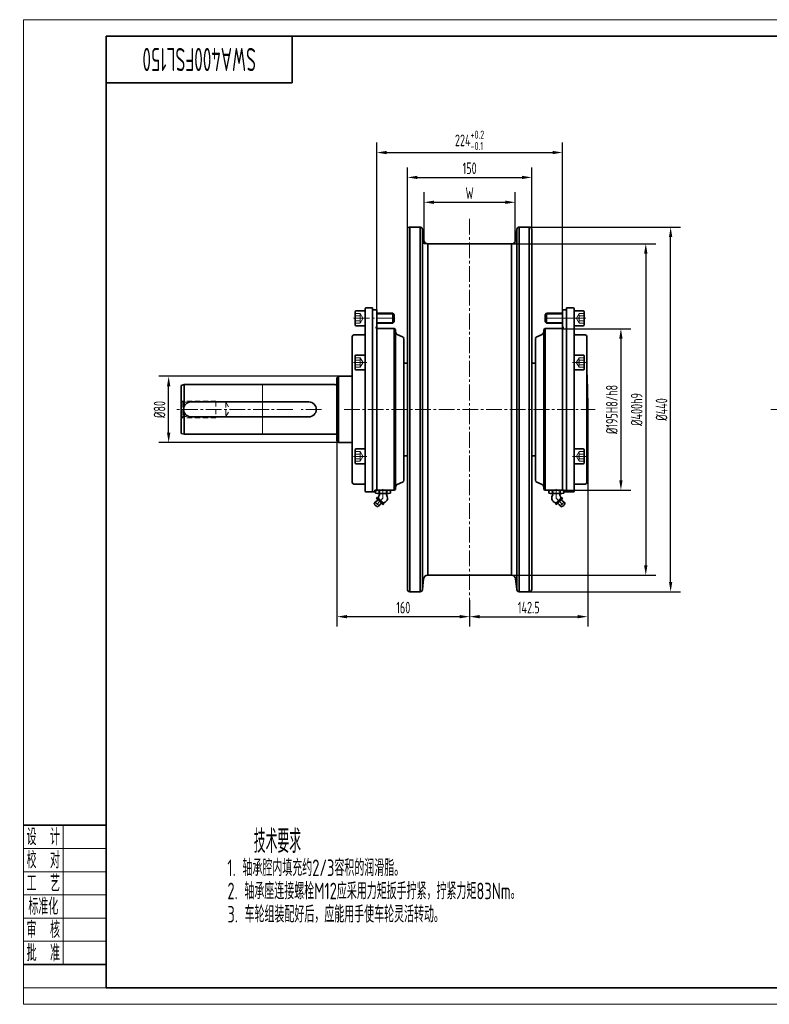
# Model space of a CAD drawing. Header units: millimetres. Extents: x -4 to 1827, y 0 to 1188.
# Tile 1 of 2: x -4 to 900, y 0 to 1188. Entities that reach past the tile are written whole.
import ezdxf
from ezdxf.enums import TextEntityAlignment as Align

# ---------------------------------------------------------------- set-up
doc = ezdxf.new("R2010")
doc.units = ezdxf.units.MM
doc.linetypes.add('CENTER2', pattern=[28.575, 19.05, -3.175, 3.175, -3.175])
doc.linetypes.add('DASHED2', pattern=[9.525, 6.35, -3.175])
doc.layers.get('Defpoints').update_dxf_attribs({"lineweight": 18})
for name, color, linetype, lineweight in [('01.1', 1, 'Continuous', 18), ('01.2', 7, 'Continuous', 35), ('01.T', 3, 'Continuous', 18), ('02.1', 2, 'DASHED2', 18), ('04.1', 4, 'CENTER2', 18)]:
    doc.layers.add(name, color=color, linetype=linetype, lineweight=lineweight)
doc.styles.get("Standard").update_dxf_attribs({"font": 'isocp.shx', "width": 0.707, "bigfont": 'gbcbig.shx'})
doc.dimstyles.new('Tech_4', dxfattribs={"dimscale": 4, "dimtxt": 3.5, "dimasz": 3, "dimexe": 3, "dimexo": 0, "dimgap": 1, "dimtad": 1, "dimdec": 3, "dimdsep": 46, "dimtxsty": 'Standard', "dimcen": 0, "dimclrd": 1, "dimclre": 1, "dimclrt": 3, "dimazin": 2, "dimtfac": 1, "dimtdec": 3, "dimtmove": 0, "dimatfit": 0, "dimfxl": 0, "dimarcsym": 0})

# ---------------------------------------------------------------- blocks, each defined once
blk = doc.blocks.new('A$C378E2D00')
at = {"layer": '01.1'}
for p, q in [((0, 297), (0, 0)), ((420, 297), (0, 297)), ((420, 0), (420, 297)), ((12, 54), (12, 12)), ((25, 47), (0, 47)), ((25, 40), (0, 40)), ((25, 33), (0, 33)), ((25, 26), (0, 26)), ((25, 19), (0, 19)), ((25, 5), (0, 5)), ((0, 0), (420, 0))]:
    blk.add_line(p, q, dxfattribs=at)
at = {"layer": '01.2'}
for p, q in [((415, 292), (25, 292)), ((25, 292), (25, 5)), ((81, 292), (81, 278)), ((415, 5), (415, 292)), ((81, 278), (25, 278)), ((25, 54), (0, 54)), ((25, 12), (0, 12)), ((25, 5), (415, 5))]:
    blk.add_line(p, q, dxfattribs=at)
at = {"layer": '01.T', "width": 0.707}
for s, p in [('设  计', (6, 50.5)), ('校  对', (6, 43.5)), ('工  艺', (6, 36.5)), ('标准化', (6, 29.5)), ('审  核', (6, 22.5)), ('批  准', (6, 15.5))]:
    blk.add_text(s, height=5, dxfattribs=at).set_placement(p, align=Align.MIDDLE_CENTER)
blk = doc.blocks.new('*D114')
at = {"layer": '01.1', "color": 1, "lineweight": -2}
for p, q in [((583.7, 917.7), (762.7, 917.7)), ((750.7, 905.7), (750.7, 529.7)), ((583.7, 517.7), (762.7, 517.7))]:
    blk.add_line(p, q, dxfattribs=at)
at = {"layer": '01.1', "color": 1}
for points in [[(748.7, 905.7), (752.7, 905.7), (750.7, 917.7)], [(748.7, 529.7), (752.7, 529.7), (750.7, 517.7)]]:
    blk.add_solid(points, dxfattribs=at)
at = {"layer": 'Defpoints', "color": 0}
for p in [(583.7, 917.7), (583.7, 517.7), (750.7, 517.7)]:
    blk.add_point(p, dxfattribs=at)
at = {"layer": '01.1', "color": 3, "insert": (739.7, 717.7), "char_height": 14, "attachment_point": 5, "rotation": 90}
blk.add_mtext('%%c400h9', dxfattribs=at)
blk = doc.blocks.new('*D115')
at = {"layer": '01.1', "color": 1, "lineweight": -2}
for p, q in [((605.2, 937.7), (792.7, 937.7)), ((780.7, 509.7), (780.7, 925.7)), ((605.2, 497.7), (792.7, 497.7))]:
    blk.add_line(p, q, dxfattribs=at)
at = {"layer": '01.1', "color": 1}
for points in [[(778.7, 925.7), (782.7, 925.7), (780.7, 937.7)], [(778.7, 509.7), (782.7, 509.7), (780.7, 497.7)]]:
    blk.add_solid(points, dxfattribs=at)
at = {"layer": 'Defpoints', "color": 0}
for p in [(605.2, 937.7), (780.7, 937.7), (605.2, 497.7)]:
    blk.add_point(p, dxfattribs=at)
at = {"layer": '01.1', "color": 3, "insert": (769.7, 717.7), "char_height": 14, "attachment_point": 5, "rotation": 90}
blk.add_mtext('%%c440', dxfattribs=at)
blk = doc.blocks.new('*D116')
at = {"layer": '01.1', "color": 1, "lineweight": -2}
for p, q in [((463.2, 934.7), (463.2, 1009.7)), ((613.2, 934.7), (613.2, 1009.7)), ((475.2, 997.7), (601.2, 997.7))]:
    blk.add_line(p, q, dxfattribs=at)
at = {"layer": '01.1', "color": 1}
for points in [[(475.2, 999.7), (475.2, 995.7), (463.2, 997.7)], [(601.2, 999.7), (601.2, 995.7), (613.2, 997.7)]]:
    blk.add_solid(points, dxfattribs=at)
at = {"layer": 'Defpoints', "color": 0}
for p in [(613.2, 997.7), (463.2, 934.7), (613.2, 934.7)]:
    blk.add_point(p, dxfattribs=at)
at = {"layer": '01.1', "color": 3, "insert": (538.2, 1008.7), "char_height": 14, "attachment_point": 5}
blk.add_mtext('150', dxfattribs=at)
blk = doc.blocks.new('*D117')
at = {"layer": '01.1', "color": 1, "lineweight": -2}
for p, q in [((483.2, 917.7), (483.2, 979.7)), ((593.2, 917.7), (593.2, 979.7)), ((495.2, 967.7), (581.2, 967.7))]:
    blk.add_line(p, q, dxfattribs=at)
at = {"layer": '01.1', "color": 1}
for points in [[(495.2, 969.7), (495.2, 965.7), (483.2, 967.7)], [(581.2, 969.7), (581.2, 965.7), (593.2, 967.7)]]:
    blk.add_solid(points, dxfattribs=at)
at = {"layer": 'Defpoints', "color": 0}
for p in [(593.2, 967.7), (483.2, 917.7), (593.2, 917.7)]:
    blk.add_point(p, dxfattribs=at)
at = {"layer": '01.1', "color": 3, "insert": (538.2, 978.7), "char_height": 14, "attachment_point": 5}
blk.add_mtext('W', dxfattribs=at)
blk = doc.blocks.new('*D118')
at = {"layer": '01.1', "color": 1, "lineweight": -2}
for p, q in [((426.2, 837.7), (426.2, 1039.7)), ((650.2, 837.7), (650.2, 1039.7)), ((438.2, 1027.7), (638.2, 1027.7))]:
    blk.add_line(p, q, dxfattribs=at)
at = {"layer": '01.1', "color": 1}
for points in [[(438.2, 1029.7), (438.2, 1025.7), (426.2, 1027.7)], [(638.2, 1029.7), (638.2, 1025.7), (650.2, 1027.7)]]:
    blk.add_solid(points, dxfattribs=at)
at = {"layer": 'Defpoints', "color": 0}
for p in [(650.2, 1027.7), (426.2, 837.7), (650.2, 837.7)]:
    blk.add_point(p, dxfattribs=at)
at = {"layer": '01.1', "color": 3, "insert": (538.2, 1042.4), "char_height": 14, "attachment_point": 5}
blk.add_mtext('\\A1;224{\\H0.7x;\\S+0.2^ -0.1;}', dxfattribs=at)
blk = doc.blocks.new('*D119')
at = {"layer": '01.1', "color": 1, "lineweight": -2}
for p, q in [((680.7, 717.7), (680.7, 455.7)), ((538.2, 487.7), (538.2, 455.7)), ((550.2, 467.7), (668.7, 467.7))]:
    blk.add_line(p, q, dxfattribs=at)
at = {"layer": '01.1', "color": 1}
for points in [[(550.2, 469.7), (550.2, 465.7), (538.2, 467.7)], [(668.7, 469.7), (668.7, 465.7), (680.7, 467.7)]]:
    blk.add_solid(points, dxfattribs=at)
at = {"layer": 'Defpoints', "color": 0}
for p in [(680.7, 717.7), (538.2, 487.7), (680.7, 467.7)]:
    blk.add_point(p, dxfattribs=at)
at = {"layer": '01.1', "color": 3, "insert": (609.5, 478.7), "char_height": 14, "attachment_point": 5}
blk.add_mtext('142.5', dxfattribs=at)
blk = doc.blocks.new('A$C4957782E')
at = {"layer": '01.1'}
for p, q in [((-55.5, 204.5), (-55, 200)), ((55.5, 204.5), (55, 200)), ((-50.5, 200), (-55, 200)), ((50.5, 200), (55, 200)), ((-91.8, 115.1), (-112, 115.1)), ((91.8, 115.1), (112, 115.1)), ((-91.8, 104.9), (-112, 104.9)), ((91.8, 104.9), (112, 104.9)), ((-250, 30), (-250, -30))]:
    blk.add_line(p, q, dxfattribs=at)
blk.add_arc((593.4, 0), 10, 345.0303, 254.3697, dxfattribs=at)
at = {"layer": '01.2'}
for p, q in [((-75, 217), (-75, -217)), ((-72, 220), (-72, -220)), ((-72, 220), (-59.8, 220)), ((-59.8, 220), (-59.8, -220)), ((-56.8, 217.3), (-56.8, -217.3)), ((-55.5, 204.5), (-56.8, 217.3)), ((55.5, 204.5), (56.8, 217.3)), ((56.8, 217.3), (56.8, -217.3)), ((59.8, 220), (59.8, -220)), ((72, 220), (59.8, 220)), ((72, 220), (72, -220)), ((75, 217), (75, -217)), ((-50.5, 200), (-50.5, -200)), ((-50.5, 200), (50.5, 200)), ((50.5, 200), (50.5, -200)), ((-137, 119), (-126, 119)), ((-126, 121.5), (-126, -98.5)), ((-126, 119), (-126, 101)), ((-125, 122.5), (-117, 122.5)), ((-117, 122.5), (-117, -99.5)), ((-116.5, 120), (-112, 120)), ((-112, 120), (-112, -97.5)), ((112, 120), (112, -97.5)), ((116.5, 120), (112, 120)), ((125, 122.5), (117, 122.5)), ((117, 122.5), (117, -99.5)), ((126, 121.5), (126, -98.5)), ((126, 119), (126, 101)), ((137, 119), (126, 119)), ((-138, 118), (-138, 102)), ((-92.8, 116), (-112, 116)), ((-91, 114.2), (-92.8, 116)), ((-92.8, 116), (-92.8, 104)), ((-91, 114.2), (-91, 105.7)), ((91, 114.2), (92.8, 116)), ((91, 114.2), (91, 105.7)), ((92.8, 116), (92.8, 104)), ((92.8, 116), (112, 116)), ((138, 118), (138, 102)), ((-137, 101), (-126, 101)), ((-112.7, 98.7), (-112, 99.9)), ((-92.8, 104), (-112, 104)), ((-112, 97.5), (-91, 97.5)), ((-91, 105.7), (-92.8, 104)), ((-91, -97.5), (-91, 97.5)), ((-91, 97.5), (-89.5, 96.6)), ((-89.5, 96.6), (-89.5, -96.6)), ((91, 97.5), (89.5, 96.6)), ((89.5, 96.6), (89.5, -96.6)), ((91, 105.7), (92.8, 104)), ((91, -97.5), (91, 97.5)), ((112, 97.5), (91, 97.5)), ((92.8, 104), (112, 104)), ((112.7, 98.7), (112, 99.9)), ((137, 101), (126, 101)), ((533.7, 99), (531.1, 94.4)), ((539.4, 99.3), (534, 99.2)), ((542.5, 94.6), (539.7, 99.1)), ((644.4, 94.6), (647.2, 99.1)), ((647.5, 99.3), (652.9, 99.2)), ((653.2, 99), (655.8, 94.4)), ((-141.5, -88), (-141.5, 88)), ((-127.5, 90), (-139.5, 90)), ((-81, 87.6), (-87.3, 90.5)), ((-79.5, 85.4), (-79.5, -85.4)), ((79.5, 85.4), (79.5, -85.4)), ((81, 87.6), (87.3, 90.5)), ((127.5, 90), (139.5, 90)), ((141.5, -88), (141.5, 88)), ((531.1, 94), (533.9, 89.4)), ((534.2, 89.2), (539.5, 89.3)), ((539.9, 89.5), (542.5, 94.2)), ((647, 89.5), (644.4, 94.2)), ((652.7, 89.2), (647.3, 89.3)), ((655.8, 94), (653, 89.4)), ((-138, 64.7), (-138, 48.7)), ((-137, 65.7), (-126, 65.7)), ((-126, 65.7), (-126, 47.7)), ((137, 65.7), (126, 65.7)), ((126, 65.7), (126, 47.7)), ((138, 64.7), (138, 48.7)), ((494.1, 54.1), (494.2, 59.4)), ((494.4, 59.7), (499.1, 62.3)), ((499.4, 62.3), (504, 59.6)), ((687.4, 62.3), (682.9, 59.6)), ((692.5, 59.7), (687.8, 62.3)), ((692.8, 54.1), (692.7, 59.4)), ((-137, 47.7), (-126, 47.7)), ((-79.5, 56), (-75, 56)), ((79.5, 56), (75, 56)), ((137, 47.7), (126, 47.7)), ((498.9, 51), (494.3, 53.7)), ((503.9, 53.6), (499.3, 51)), ((504.2, 59.2), (504.1, 53.9)), ((682.7, 59.2), (682.8, 53.9)), ((683, 53.6), (687.6, 51)), ((688, 51), (692.6, 53.7)), ((-160, 38), (-158, 40)), ((-160, 38), (-160, 31.8)), ((-158, 40), (-158, -40)), ((-141.5, 40), (-158, 40)), ((485.4, 45), (485.4, 35.3)), ((-344.5, 30), (-348, 29.1)), ((-348, 29.1), (-348, -29.1)), ((-344.5, 30), (-344.5, 3)), ((-162.5, 30), (-344.5, 30)), ((-162.5, 30), (-161.5, 29.7)), ((-160.4, 29.7), (-161.3, 29.7)), ((-160, 31.8), (-159.8, 30.4)), ((-160, 29.9), (-160, -29.9)), ((-159.8, 30.4), (-159.8, 30.3)), ((-194, 9), (-336, 9)), ((479.5, 4.8), (478.9, 3.2)), ((483.1, 5), (479.9, 5)), ((483.1, 5), (483.6, 5)), ((483.9, 4.9), (483.5, 4.8)), ((485.7, 0.3), (483.5, 4.8)), ((486.3, 0.3), (484.1, 4.8)), ((490.9, 5), (490.9, -5)), ((494.1, 8), (491.7, 8)), ((494.9, 5), (494.9, -5)), ((-344.5, -3), (-344.5, -30)), ((-336, -9), (-194, -9)), ((478.9, -3.2), (479.5, -4.7)), ((479.9, -5), (483.1, -5)), ((483.1, -5), (483.6, -5)), ((483.5, -4.7), (485.7, -0.2)), ((483.9, -4.9), (483.5, -4.8)), ((484.1, -4.7), (486.3, -0.2)), ((494.1, -8), (491.7, -8)), ((-344.5, -30), (-348, -29.1)), ((-162.5, -30), (-344.5, -30)), ((-162.5, -30), (-161.5, -29.7)), ((-160.4, -29.7), (-161.3, -29.7)), ((-160, -31.8), (-159.8, -30.4)), ((-160, -31.8), (-160, -38)), ((-159.8, -30.4), (-159.8, -30.3)), ((-158, -40), (-160, -38)), ((-141.5, -40), (-158, -40)), ((-138, -48.7), (-138, -64.7)), ((-137, -47.7), (-126, -47.7)), ((-126, -47.7), (-126, -65.7)), ((-79.5, -56), (-75, -56)), ((79.5, -56), (75, -56)), ((126, -47.7), (126, -65.7)), ((137, -47.7), (126, -47.7)), ((138, -48.7), (138, -64.7)), ((682.7, -59.2), (682.8, -53.9)), ((683, -53.6), (687.6, -51)), ((688, -51), (692.6, -53.7)), ((692.8, -54.1), (692.7, -59.4)), ((-137, -65.7), (-126, -65.7)), ((137, -65.7), (126, -65.7)), ((687.4, -62.3), (682.9, -59.6)), ((692.5, -59.7), (687.8, -62.3)), ((-127.5, -90), (-139.5, -90)), ((-81, -87.6), (-87.3, -90.5)), ((81, -87.6), (87.3, -90.5)), ((127.5, -90), (139.5, -90)), ((647, -89.5), (644.4, -94.2)), ((644.4, -94.6), (647.2, -99.1)), ((652.7, -89.2), (647.3, -89.3)), ((655.8, -94), (653, -89.4)), ((653.2, -99), (655.8, -94.4)), ((-125, -99.5), (-114.5, -99.5)), ((-114.5, -99.5), (-114.5, -98)), ((-114, -97.5), (-91, -97.5)), ((-111.3, -97.5), (-113.5, -98.1)), ((-113.5, -100.9), (-113.5, -98.1)), ((-111.3, -101.5), (-113.5, -100.9)), ((-111.6, -106.1), (-112.2, -106.6)), ((-111.4, -107.9), (-112.2, -106.6)), ((-110.4, -106.8), (-111.6, -106.1)), ((-97.7, -97.5), (-111.3, -97.5)), ((-97.7, -101.5), (-111.3, -101.5)), ((-110.4, -106.8), (-104.3, -112.9)), ((-109.1, -98.2), (-109.1, -100.8)), ((-99.9, -100.8), (-99.9, -98.2)), ((-97.7, -97.5), (-95.5, -98.1)), ((-97.7, -101.5), (-95.5, -100.9)), ((-95.5, -100.9), (-95.5, -98.1)), ((-91, -97.5), (-89.5, -96.6)), ((91, -97.5), (89.5, -96.6)), ((114, -97.5), (91, -97.5)), ((97.7, -97.5), (95.5, -98.1)), ((95.5, -100.9), (95.5, -98.1)), ((97.7, -101.5), (95.5, -100.9)), ((97.7, -97.5), (111.3, -97.5)), ((97.7, -101.5), (111.3, -101.5)), ((99.9, -100.8), (99.9, -98.2)), ((110.4, -106.8), (104.3, -112.9)), ((109.1, -98.2), (109.1, -100.8)), ((110.4, -106.8), (111.6, -106.1)), ((111.3, -97.5), (113.5, -98.1)), ((111.3, -101.5), (113.5, -100.9)), ((111.4, -107.9), (112.2, -106.6)), ((111.6, -106.1), (112.2, -106.6)), ((113.5, -100.9), (113.5, -98.1)), ((114.5, -99.5), (114.5, -98)), ((125, -99.5), (114.5, -99.5)), ((647.5, -99.3), (652.9, -99.2)), ((-115, -114.1), (-114.7, -113.1)), ((-111.6, -117.5), (-115, -114.1)), ((-109.2, -116.4), (-113.9, -111.7)), ((-111.6, -117.5), (-110.6, -117.2)), ((-111.4, -107.9), (-105.4, -113.9)), ((-109.7, -108.1), (-110.1, -108.5)), ((-105.6, -112.2), (-106, -112.6)), ((-105.4, -113.9), (-104.1, -114.7)), ((-104.3, -112.9), (-103.6, -114.1)), ((-103.6, -114.1), (-104.1, -114.7)), ((104.3, -112.9), (103.6, -114.1)), ((103.6, -114.1), (104.1, -114.7)), ((105.4, -113.9), (104.1, -114.7)), ((111.4, -107.9), (105.4, -113.9)), ((105.6, -112.2), (106, -112.6)), ((109.2, -116.4), (113.9, -111.7)), ((109.7, -108.1), (110.1, -108.5)), ((111.6, -117.5), (110.6, -117.2)), ((111.6, -117.5), (115, -114.1)), ((115, -114.1), (114.7, -113.1)), ((638.5, -108), (628.7, -108)), ((-50.5, -200), (50.5, -200)), ((-55.5, -204.5), (-56.8, -217.3)), ((55.5, -204.5), (56.8, -217.3)), ((-72, -220), (-59.8, -220)), ((72, -220), (59.8, -220))]:
    blk.add_line(p, q, dxfattribs=at)
for centre, radius in [((593.4, 0), 220), ((593.4, 0), 203.4), ((593.4, 0), 202.5), ((593.4, 0), 201.6), ((593.4, 0), 173), ((593.4, 0), 169.5), ((536.8, 94.3), 9), ((536.8, 94.3), 5.71), ((650.1, 94.3), 9), ((650.1, 94.3), 5.71), ((593.4, 0), 90), ((593.4, 0), 82.5), ((593.4, 0), 72), ((499.2, 56.7), 9), ((499.2, 56.7), 5.71), ((687.7, 56.7), 9), ((687.7, 56.7), 5.71), ((593.4, 0), 40), ((593.4, 0), 38), ((593.4, 0), 30), ((593.4, 0), 29.1), ((593.4, 0), 8.65), ((687.7, -56.7), 9), ((687.7, -56.7), 5.71), ((650.1, -94.3), 9), ((650.1, -94.3), 5.71)]:
    blk.add_circle(centre, radius, dxfattribs=at)
for centre, radius, start, end in [((-72, 217), 3, 90, 180), ((-59.8, 217), 3, 6, 90), ((59.8, 217), 3, 90, 174), ((72, 217), 3, 0, 90), ((-50.5, 205), 5, 186, 270), ((50.5, 205), 5, 270, 354), ((-137, 118), 1, 90, 180), ((-125, 121.5), 1, 90, 180), ((-116.5, 120.5), 0.5, 180, 270), ((116.5, 120.5), 0.5, 270, 0), ((125, 121.5), 1, 0, 90), ((137, 118), 1, 0, 90), ((540.5, 86), 21.8, 76.9853, 166.2812), ((593.4, 0), 117.5, 65.8461, 114.1539), ((549.3, 95.3), 12.6, 19.0863, 108.4087), ((637.6, 95.3), 12.6, 71.5913, 160.9137), ((646.4, 86), 21.8, 13.7188, 103.0147), ((-137, 102), 1, 180, 270), ((-112, 98.3), 0.8, 150, 270), ((112, 98.3), 0.8, 270, 30), ((137, 102), 1, 270, 0), ((534, 98.9), 0.381, 91, 151), ((539.4, 99), 0.381, 31, 91), ((572.8, 102.4), 12, 194.5324, 285.852), ((614.1, 102.4), 12, 254.148, 345.4676), ((647.5, 99), 0.381, 89, 149), ((652.8, 98.9), 0.381, 29, 89), ((678.3, 84.9), 20, 314.3814, 135.6186), ((-139.5, 88), 2, 90, 180), ((-127.5, 91.5), 1.5, 270, 0), ((-85, 94.5), 4.61, 191.6814, 240.2031), ((-82, 85.4), 2.46, 0.3865, 66.6444), ((82, 85.4), 2.46, 113.3556, 179.6135), ((85, 94.5), 4.61, 299.7969, 348.3186), ((127.5, 91.5), 1.5, 180, 270), ((139.5, 88), 2, 0, 90), ((593.4, 0), 117.5, 129.1126, 140.8874), ((531.5, 94.2), 0.381, 151, 211), ((534.2, 89.6), 0.381, 211, 271), ((539.5, 89.7), 0.381, 271, 331), ((542.1, 94.4), 0.381, 331, 31), ((593.4, 0), 92.5, 79.2009, 100.7991), ((644.8, 94.4), 0.381, 149, 209), ((647.4, 89.7), 0.381, 209, 269), ((652.7, 89.6), 0.381, 269, 329), ((655.4, 94.2), 0.381, 329, 29), ((593.4, 0), 117.5, 39.1126, 50.8874), ((519.8, 44.6), 34.4, 120.6772, 179.2193), ((679.5, 53), 21.8, 346.9853, 76.2812), ((-137, 64.7), 1, 90, 180), ((137, 64.7), 1, 0, 90), ((494.6, 59.4), 0.381, 119, 179), ((499.3, 62), 0.381, 59, 119), ((503.8, 59.2), 0.381, 359, 59), ((683.1, 59.2), 0.381, 121, 181), ((687.6, 62), 0.381, 61, 121), ((692.3, 59.4), 0.381, 1, 61), ((-137, 48.7), 1, 180, 270), ((137, 48.7), 1, 270, 0), ((494.5, 54.1), 0.381, 179, 239), ((499.1, 51.3), 0.381, 239, 299), ((503.7, 53.9), 0.381, 299, 359), ((683.2, 53.9), 0.381, 181, 241), ((687.8, 51.3), 0.381, 241, 301), ((692.4, 54.1), 0.381, 301, 1), ((688.7, 44.1), 12.6, 289.0863, 18.4087), ((593.4, 0), 117.5, 335.8461, 24.1539), ((-870.5, 0), 1013, 357.4539, 2.5461), ((-161.3, 30.3), 0.6, 255, 270), ((-160.4, 30.3), 0.6, 270, 0), ((457.2, 12.8), 36.1, 358.7626, 38.5901), ((695.8, 20.6), 12, 104.5324, 195.852), ((610.9, 6.7), 117.7, 177.4087, 179.3503), ((593.4, 0), 92.5, 349.2009, 10.7991), ((-336, 0), 9, 90, 270), ((-194, 0), 9, 270, 90), ((479.9, 4.5), 0.5, 90, 150), ((485.4, 0), 5.5, 55.1501, 114.62), ((483.1, 4.5), 0.5, 30, 90), ((483.6, 4.5), 0.5, 30, 90), ((489.4, 5.7), 1.5, 235.1501, 360), ((500.9, 4), 10, 156.4218, 203.5782), ((500.9, -4), 10, 156.4218, 203.5782), ((484.9, 4), 10, 336.4218, 23.5782), ((484.9, -4), 10, 336.4218, 23.5782), ((479.9, -4.5), 0.5, 210, 270), ((485.4, 0), 5.5, 245.38, 304.8499), ((483.1, -4.5), 0.5, 270, 330), ((483.6, -4.5), 0.5, 270, 330), ((489.4, -5.7), 1.5, 360, 124.8499), ((610.9, 6.7), 117.7, 187.0996, 221.2718), ((695.8, -20.6), 12, 164.148, 255.4676), ((-161.3, -30.3), 0.6, 90, 105), ((-160.4, -30.3), 0.6, 360, 90), ((688.7, -44.1), 12.6, 341.5913, 70.9137), ((-137, -48.7), 1, 90, 180), ((137, -48.7), 1, 0, 90), ((683.1, -59.2), 0.381, 179, 239), ((683.2, -53.9), 0.381, 119, 179), ((679.5, -53), 21.8, 283.7188, 13.0147), ((687.8, -51.3), 0.381, 59, 119), ((692.4, -54.1), 0.381, 359, 59), ((-137, -64.7), 1, 180, 270), ((137, -64.7), 1, 270, 0), ((508.6, -84.9), 20, 52.9386, 37.0614), ((600.1, 17.5), 117.7, 228.7282, 272.5913), ((687.6, -62), 0.381, 239, 299), ((692.3, -59.4), 0.381, 299, 359), ((593.4, 0), 117.5, 309.1126, 320.8874), ((-139.5, -88), 2, 180, 270), ((-127.5, -91.5), 1.5, 0, 90), ((-85, -94.5), 4.61, 119.7969, 168.3186), ((-82, -85.4), 2.46, 293.3556, 359.6135), ((82, -85.4), 2.46, 180.3865, 246.6444), ((85, -94.5), 4.61, 11.6814, 60.2031), ((127.5, -91.5), 1.5, 90, 180), ((139.5, -88), 2, 270, 0), ((638, -73.6), 34.4, 270.7807, 329.3228), ((644.8, -94.4), 0.381, 151, 211), ((647.4, -89.7), 0.381, 91, 151), ((652.7, -89.6), 0.381, 31, 91), ((655.4, -94.2), 0.381, 331, 31), ((-125, -98.5), 1, 180, 270), ((-114, -98), 0.5, 90, 180), ((-111.3, -101.2), 3.66, 53.2387, 90), ((-111.3, -97.8), 3.66, 270, 306.7613), ((-112, -108.4), 2.31, 7.5956, 45), ((-110.2, -103), 1.5, 325.1501, 90), ((-104.5, -107), 5.5, 145.1501, 181.6582), ((-104.5, -112.5), 15, 72.0661, 107.9339), ((-104.5, -86.5), 15, 252.0661, 287.9339), ((-104.5, -107), 5.5, 268.3418, 34.8499), ((-98.8, -103), 1.5, 90, 214.8499), ((-97.7, -101.2), 3.66, 90, 126.7613), ((-97.7, -97.8), 3.66, 233.2387, 270), ((97.7, -101.2), 3.66, 53.2387, 90), ((97.7, -97.8), 3.66, 270, 306.7613), ((98.8, -103), 1.5, 325.1501, 90), ((104.5, -107), 5.5, 145.1501, 271.6582), ((104.5, -112.5), 15, 72.0661, 107.9339), ((104.5, -86.5), 15, 252.0661, 287.9339), ((110.2, -103), 1.5, 90, 214.8499), ((104.5, -107), 5.5, 358.3418, 34.8499), ((111.3, -101.2), 3.66, 90, 126.7613), ((111.3, -97.8), 3.66, 233.2387, 270), ((112, -108.4), 2.31, 135, 172.4044), ((114, -98), 0.5, 0, 90), ((125, -98.5), 1, 270, 0), ((606.2, -136.2), 36.1, 51.4099, 91.2374), ((647.5, -99), 0.381, 211, 271), ((652.8, -98.9), 0.381, 271, 331), ((-111.5, -114), 3.3, 115.2197, 162.5), ((-115.2, -106.4), 5.17, 295.2197, 332.964), ((-109.8, -106.2), 2.31, 225, 262.4044), ((-111.5, -114), 3.3, 287.5, 334.7803), ((-102, -104.5), 9, 206.2917, 243.7083), ((-113.7, -116.2), 9, 26.2917, 63.7083), ((-103.9, -117.7), 5.17, 117.036, 154.7803), ((-103.7, -112.3), 2.31, 187.5956, 225), ((-105.9, -114.5), 2.31, 45, 82.4044), ((105.9, -114.5), 2.31, 97.5956, 135), ((103.7, -112.3), 2.31, 315, 352.4044), ((113.7, -116.2), 9, 116.2917, 153.7083), ((102, -104.5), 9, 296.2917, 333.7083), ((103.9, -117.7), 5.17, 25.2197, 62.964), ((111.5, -114), 3.3, 205.2197, 252.5), ((109.8, -106.2), 2.31, 277.5956, 315), ((115.2, -106.4), 5.17, 207.036, 244.7803), ((111.5, -114), 3.3, 17.5, 64.7803), ((-50.5, -205), 5, 90, 174), ((50.5, -205), 5, 6, 90), ((-72, -217), 3, 180, 270), ((-59.8, -217), 3, 270, 354), ((59.8, -217), 3, 186, 270), ((72, -217), 3, 270, 0)]:
    blk.add_arc(centre, radius, start, end, dxfattribs=at)
blk.add_ellipse((476.6, 0), major_axis=(0, -2.4), ratio=0.707107, dxfattribs=at)
for centre, major_axis, ratio, start_param, end_param in [((478.3, 0), (0, -3.3), 0.707107, 6.324383, 9.38358), ((481.5, 0), (0, 3.55), 0.79621, 2.509975, 6.914803)]:
    blk.add_ellipse(centre, major_axis=major_axis, ratio=ratio, start_param=start_param, end_param=end_param, dxfattribs=at)
for points in [[(476.3, 2.4), (478.4, 3.3), (480.2, 2.8), (481.3, 3), (482.1, 3.5)], [(476.3, -2.4), (478.4, -3.3), (480.2, -2.8), (481.3, -3), (482.1, -3.5)]]:
    blk.add_spline(points, degree=3, dxfattribs=at)
at = {"layer": '02.1'}
for p, q in [((-132, 115.7), (-138, 115.7)), ((-132, 112.9), (-138, 112.9)), ((-132, 107.1), (-138, 107.1)), ((-132, 115.7), (-128.7, 110)), ((-132, 104.3), (-128.7, 110)), ((132, 115.7), (128.7, 110)), ((132, 104.3), (128.7, 110)), ((132, 115.7), (138, 115.7)), ((132, 112.9), (138, 112.9)), ((132, 107.1), (138, 107.1)), ((-132, 104.3), (-138, 104.3)), ((132, 104.3), (138, 104.3)), ((-132, 62.4), (-138, 62.4)), ((-132, 59.5), (-138, 59.5)), ((-132, 62.4), (-128.7, 56.7)), ((132, 62.4), (128.7, 56.7)), ((132, 62.4), (138, 62.4)), ((132, 59.5), (138, 59.5)), ((-132, 53.8), (-138, 53.8)), ((-132, 50.9), (-138, 50.9)), ((-132, 50.9), (-128.7, 56.7)), ((132, 50.9), (128.7, 56.7)), ((132, 53.8), (138, 53.8)), ((132, 50.9), (138, 50.9)), ((-346, 8.6), (-348, 10.6)), ((-306, 10), (-347.4, 10)), ((-346, 8.6), (-346, -8.6)), ((-294, 8.6), (-346, 8.6)), ((-306, 10), (-306, -10)), ((-294, 8.6), (-289, 0)), ((-294, 8.6), (-294, -8.6)), ((-346, -8.6), (-348, -10.6)), ((-306, -10), (-347.4, -10)), ((-294, -8.6), (-346, -8.6)), ((-294, -8.6), (-289, 0)), ((-132, -50.9), (-138, -50.9)), ((-132, -53.8), (-138, -53.8)), ((-132, -50.9), (-128.7, -56.7)), ((-132, -62.4), (-128.7, -56.7)), ((132, -50.9), (128.7, -56.7)), ((132, -62.4), (128.7, -56.7)), ((132, -50.9), (138, -50.9)), ((132, -53.8), (138, -53.8)), ((-132, -59.5), (-138, -59.5)), ((-132, -62.4), (-138, -62.4)), ((132, -59.5), (138, -59.5)), ((132, -62.4), (138, -62.4))]:
    blk.add_line(p, q, dxfattribs=at)
for radius in [200, 80]:
    blk.add_circle((593.4, 0), radius, dxfattribs=at)
for centre, radius, start, end in [((-139.4, 114.3), 7.51, 349.0405, 10.9595), ((-154.7, 110), 22.8, 352.8148, 7.1852), ((-139.4, 105.7), 7.51, 349.0405, 10.9595), ((154.7, 110), 22.8, 172.8148, 187.1852), ((139.4, 114.3), 7.51, 169.0405, 190.9595), ((139.4, 105.7), 7.51, 169.0405, 190.9595), ((-139.4, 60.9), 7.51, 349.0405, 10.9595), ((-154.7, 56.7), 22.8, 352.8148, 7.1852), ((154.7, 56.7), 22.8, 172.8148, 187.1852), ((139.4, 60.9), 7.51, 169.0405, 190.9595), ((-139.4, 52.4), 7.51, 349.0405, 10.9595), ((139.4, 52.4), 7.51, 169.0405, 190.9595), ((-139.4, -52.4), 7.51, 349.0405, 10.9595), ((-154.7, -56.7), 22.8, 352.8148, 7.1852), ((154.7, -56.7), 22.8, 172.8148, 187.1852), ((139.4, -52.4), 7.51, 169.0405, 190.9595), ((-139.4, -60.9), 7.51, 349.0405, 10.9595), ((139.4, -60.9), 7.51, 169.0405, 190.9595)]:
    blk.add_arc(centre, radius, start, end, dxfattribs=at)
at = {"layer": '04.1'}
for p, q in [((0, 230), (0, -230)), ((593.4, 230), (593.4, -230)), ((593.4, 230), (593.4, -230)), ((593.4, 110.4), (593.4, 122.5)), ((-140, 110), (-89, 110)), ((140, 110), (89, 110)), ((128, 110), (110, 110)), ((527.8, 88.9), (545.8, 99.7)), ((531.4, 103.3), (542.2, 85.3)), ((659.1, 88.9), (641.1, 99.7)), ((655.5, 103.3), (644.7, 85.3)), ((699.5, 106.1), (657.1, 63.6)), ((680.1, 86.6), (506.8, -86.6)), ((680.1, -86.6), (506.8, 86.6)), ((490.2, 62.1), (508.2, 51.2)), ((504.6, 65.7), (493.8, 47.7)), ((696.7, 62.1), (678.7, 51.2)), ((682.3, 65.7), (693.1, 47.7)), ((-140, 56.7), (-124, 56.7)), ((140, 56.7), (124, 56.7)), ((-151.5, 0), (151.5, 0)), ((363.4, 0), (823.4, 0)), ((823.4, 0), (363.4, 0)), ((715.9, 0), (704, 0)), ((-213.4, 0), (-353, 0)), ((-178.7, 0), (-203.1, 0)), ((-140, -56.7), (-124, -56.7)), ((140, -56.7), (124, -56.7)), ((696.7, -62.1), (678.7, -51.2)), ((682.3, -65.7), (693.1, -47.7)), ((529.8, -63.6), (487.4, -106.1)), ((659.1, -88.9), (641.1, -99.7)), ((655.5, -103.3), (644.7, -85.3))]:
    blk.add_line(p, q, dxfattribs=at)
at = {"layer": '04.1', "ltscale": 0.2}
for p, q in [((-104.5, -107), (-104.5, -95.5)), ((104.5, -107), (104.5, -95.5)), ((-104.5, -107), (-114, -116.5)), ((104.5, -107), (114, -116.5))]:
    blk.add_line(p, q, dxfattribs=at)
at = {"layer": '04.1'}
for radius in [120, 110]:
    blk.add_circle((593.4, 0), radius, dxfattribs=at)
at = {"layer": '01.2', "width": 0.707}
for s, rotation, p in [('S', 12.5, (568.9, 97.6)), ('O', 8.3333, (575.5, 99.1)), ('V', 4.1667, (583.3, 100.1)), ('W', 355.8333, (596.7, 100.7)), ('E', 351.6667, (605.1, 100)), ('L', 348.5, (612.8, 98.8)), ('S', 282.5, (691.1, 24.6)), ('O', 278.3333, (692.5, 17.9)), ('V', 274.1667, (693.6, 10.2)), ('E', 270, (694.1, 3)), ('W', 265.8333, (694.1, -3.2)), ('L', 257.5, (692.2, -19.3)), ('E', 261.6667, (693.4, -11.6))]:
    blk.add_text(s, height=8.75, rotation=rotation, dxfattribs=at).set_placement(p)
blk.add_text('E', height=8.75, dxfattribs=at).set_placement((590.5, 100.6))
blk = doc.blocks.new('*D133')
at = {"layer": '01.1', "color": 1, "lineweight": -2}
for p, q in [((650.2, 815.2), (732.7, 815.2)), ((720.7, 803.2), (720.7, 632.2)), ((650.2, 620.2), (732.7, 620.2))]:
    blk.add_line(p, q, dxfattribs=at)
at = {"layer": '01.1', "color": 1}
for points in [[(718.7, 803.2), (722.7, 803.2), (720.7, 815.2)], [(718.7, 632.2), (722.7, 632.2), (720.7, 620.2)]]:
    blk.add_solid(points, dxfattribs=at)
at = {"layer": 'Defpoints', "color": 0}
for p in [(650.2, 815.2), (650.2, 620.2), (720.7, 620.2)]:
    blk.add_point(p, dxfattribs=at)
at = {"layer": '01.1', "color": 3, "insert": (709.7, 717.7), "char_height": 14, "attachment_point": 5, "rotation": 90}
blk.add_mtext('%%c195H8/h8', dxfattribs=at)
blk = doc.blocks.new('*D163')
at = {"layer": '01.2', "color": 1, "lineweight": -2}
for p, q in [((378.2, 679.7), (378.2, 455.7)), ((538.2, 487.7), (538.2, 455.7)), ((526.2, 467.7), (390.2, 467.7))]:
    blk.add_line(p, q, dxfattribs=at)
at = {"layer": '01.2', "color": 1}
for points in [[(390.2, 469.7), (390.2, 465.7), (378.2, 467.7)], [(526.2, 469.7), (526.2, 465.7), (538.2, 467.7)]]:
    blk.add_solid(points, dxfattribs=at)
at = {"layer": 'Defpoints', "color": 0}
for p in [(378.2, 679.7), (538.2, 487.7), (378.2, 467.7)]:
    blk.add_point(p, dxfattribs=at)
at = {"layer": '01.2', "color": 3, "insert": (458.2, 478.7), "char_height": 14, "attachment_point": 5}
blk.add_mtext('160', dxfattribs=at)
blk = doc.blocks.new('*D164')
at = {"layer": '01.2', "color": 1, "lineweight": -2}
for p, q in [((380.2, 757.7), (163.2, 757.7)), ((175.2, 689.7), (175.2, 745.7)), ((380.2, 677.7), (163.2, 677.7))]:
    blk.add_line(p, q, dxfattribs=at)
at = {"layer": '01.2', "color": 1}
for points in [[(173.2, 745.7), (177.2, 745.7), (175.2, 757.7)], [(173.2, 689.7), (177.2, 689.7), (175.2, 677.7)]]:
    blk.add_solid(points, dxfattribs=at)
at = {"layer": 'Defpoints', "color": 0}
for p in [(175.2, 757.7), (380.2, 757.7), (380.2, 677.7)]:
    blk.add_point(p, dxfattribs=at)
at = {"layer": '01.2', "color": 3, "insert": (164.2, 717.7), "char_height": 14, "attachment_point": 5, "rotation": 90}
blk.add_mtext('%%c80', dxfattribs=at)

msp = doc.modelspace()

# ---------------------------------------------------------------- block references
at = {"layer": '01.1', "xscale": 4, "yscale": 4, "zscale": 4}
msp.add_blockref('A$C378E2D00', (0, 0), dxfattribs=at)
at = {"layer": '01.2'}
msp.add_blockref('A$C4957782E', (538.2323, 717.7291), dxfattribs=at)

# ---------------------------------------------------------------- texts
at = {"layer": '01.T', "width": 0.6}
msp.add_text('SWA400FSL150', height=28, rotation=180, dxfattribs=at).set_placement((212, 1140), align=Align.MIDDLE_CENTER)
at = {"layer": '01.T', "width": 0.707}
for s, height, p in [('技术要求', 28, (277.8516, 196.699)), ('1. 轴承腔内填充约2/3容积的润滑脂。', 20, (246.0444, 164.699)), ('2. 轴承座连接螺栓M12应采用力矩扳手拧紧，拧紧力矩83Nm。', 20, (246.0444, 136.699)), ('3. 车轮组装配好后，应能用手使车轮灵活转动。', 20, (246.0444, 108.699))]:
    msp.add_text(s, height=height, dxfattribs=at).set_placement(p, align=Align.MIDDLE_LEFT)

# ---------------------------------------------------------------- dimensions: what is measured, and where the dimension line sits
at = {"layer": '01.1'}
for base, p1, p2, text, picture, middle in [((650.2323, 1027.7291), (426.2323, 837.7291), (650.2323, 837.7291), '\\A1;<>{\\H0.7x;\\S+0.2^ -0.1;}', '*D118', (538.2323, 1042.4342)), ((593.2323, 967.7291), (483.2323, 917.7291), (593.2323, 917.7291), 'W', '*D117', (538.2323, 978.7291))]:
    dim = msp.add_linear_dim(base=base, p1=p1, p2=p2, text=text, dimstyle='Tech_4', dxfattribs=at)
    dim.commit()
    dim.dimension.update_dxf_attribs({"geometry": picture, "text_midpoint": middle})
for base, p1, p2, picture, middle in [((613.2323, 997.7291), (463.2323, 934.7291), (613.2323, 934.7291), '*D116', (538.2323, 1008.7291)), ((680.7323, 467.7291), (538.2323, 487.7291), (680.7323, 717.7291), '*D119', (609.4823, 478.7305))]:
    dim = msp.add_linear_dim(base=base, p1=p1, p2=p2, dimstyle='Tech_4', dxfattribs=at)
    dim.commit()
    dim.dimension.update_dxf_attribs({"geometry": picture, "text_midpoint": middle})
for base, p1, p2, text, picture, middle in [((780.7323, 937.7291), (605.2323, 497.7291), (605.2323, 937.7291), '%%c<>', '*D115', (769.7323, 717.7291)), ((750.7323, 517.7291), (583.7302, 917.7291), (583.7302, 517.7291), '%%c<>h9', '*D114', (739.7323, 717.7291)), ((720.7323, 620.2291), (650.2323, 815.2291), (650.2323, 620.2291), '%%c<>H8/h8', '*D133', (709.7323, 717.7291))]:
    dim = msp.add_linear_dim(base=base, p1=p1, p2=p2, angle=90, text=text, dimstyle='Tech_4', dxfattribs=at)
    dim.commit()
    dim.dimension.update_dxf_attribs({"geometry": picture, "text_midpoint": middle})
at = {"layer": '01.2'}
dim = msp.add_linear_dim(base=(175.2323, 757.7291), p1=(380.2323, 677.7291), p2=(380.2323, 757.7291), angle=90, text='%%c<>', dimstyle='Tech_4', dxfattribs=at)
dim.commit()
dim.dimension.update_dxf_attribs({"geometry": '*D164', "text_midpoint": (164.2323, 717.7291)})
dim = msp.add_linear_dim(base=(378.2323, 467.7291), p1=(538.2323, 487.7291), p2=(378.2323, 679.7291), dimstyle='Tech_4', dxfattribs=at)
dim.commit()
dim.dimension.update_dxf_attribs({"geometry": '*D163', "text_midpoint": (458.2323, 478.7291)})

doc.saveas('drawing.dxf')
